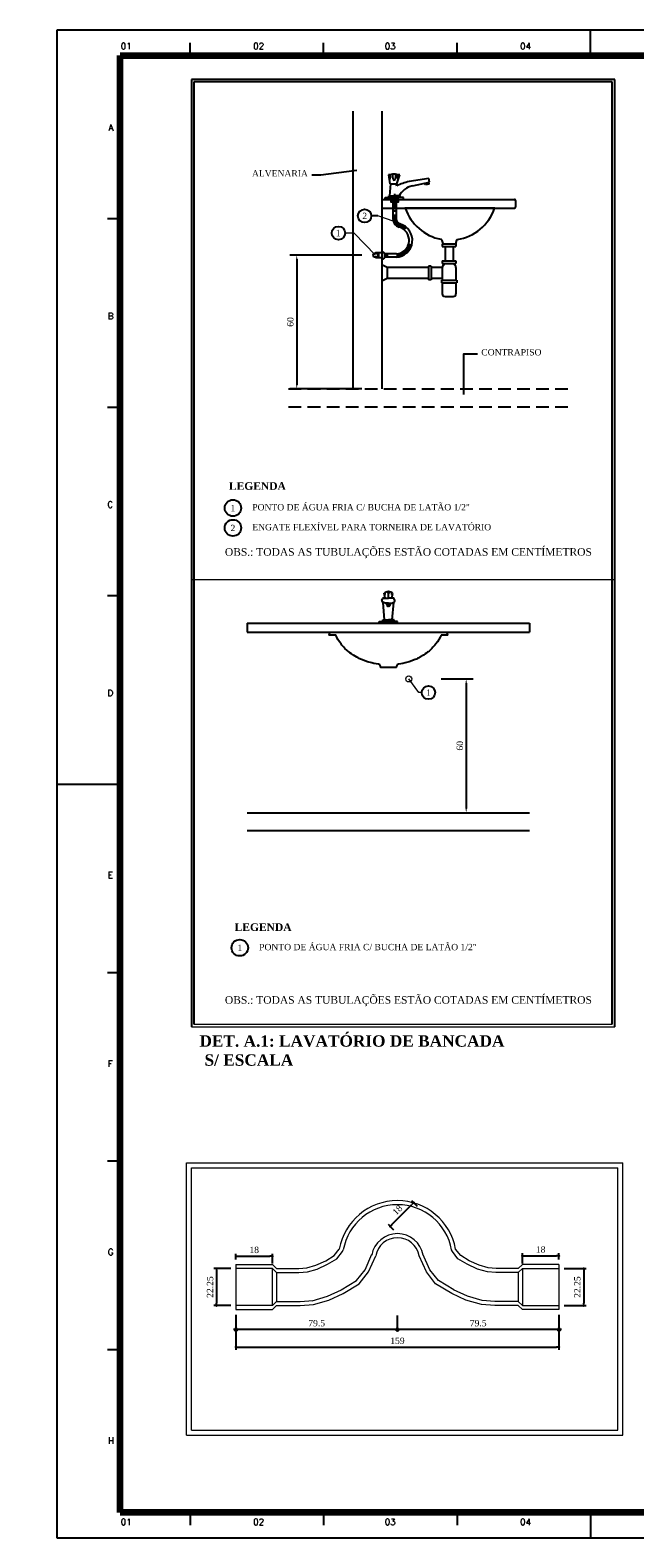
# Model space of a CAD drawing. Header units: millimetres. Extents: x -132310 to 272527, y 0 to 5184.
# Tile 1 of 7: x 6 to 30, y 0 to 59. Entities that reach past the tile are written whole.
import ezdxf

# ---------------------------------------------------------------- set-up
doc = ezdxf.new("R2010")
doc.units = ezdxf.units.MM
doc.header["$MEASUREMENT"] = 0
doc.linetypes.add('Dashed', pattern=[0.75, 0.5, -0.25])
for name, color, linetype in [('AF_HID-TUB', 5, 'Continuous'), ('ARQUI', 9, 'Continuous'), ('COMENTARIOS', 7, 'Continuous'), ('Cotas', 7, 'Continuous'), ('FORMA', 8, 'Dashed'), ('MARGEM', 4, 'Continuous'), ('PG-CTR_25', 9, 'Continuous'), ('PG-DETALHES', 1, 'Continuous'), ('SIFAO', 9, 'Continuous'), ('TABELA', 3, 'Continuous'), ('TUBO', 1, 'Continuous')]:
    doc.layers.add(name, color=color, linetype=linetype)
doc.layers.add('DI-Títulos', color=3, linetype='Continuous', lineweight=30)
doc.layers.add('Nível 1', color=7, linetype='Continuous', lineweight=5)
doc.styles.add('ROMANS', font='ROMANS')
doc.styles.add('TimesNewRoman', font='times.ttf')
doc.styles.add('TimesNewRomanN', font='timesbd.ttf')
doc.dimstyles.new('UM_10.000000', dxfattribs={"dimtxt": 0.18, "dimasz": 0.1, "dimexe": 0.1, "dimexo": 0.2, "dimgap": 0, "dimtad": 1, "dimtih": 1, "dimtoh": 1, "dimdec": 1, "dimlfac": 10, "dimzin": 0, "dimdsep": 46, "dimtxsty": 'Standard', "dimblk": 'CLOSED', "dimblk1": 'CLOSED', "dimblk2": 'CLOSED', "dimcen": 0.09, "dimdle": 0.1, "dimadec": 1, "dimazin": 2, "dimtfac": 1, "dimtdec": 4, "dimtofl": 0, "dimtmove": 0, "dimatfit": 3, "dimldrblk": 'CLOSED', "dimfxl": 0, "dimtolj": 1, "dimarcsym": 0})
doc.dimstyles.new('UM_12.500000', dxfattribs={"dimtxt": 0.18, "dimasz": 0.1, "dimexe": 0.1, "dimexo": 0.2, "dimgap": 0, "dimtad": 1, "dimtih": 1, "dimtoh": 1, "dimdec": 1, "dimlfac": 12.5, "dimzin": 0, "dimdsep": 46, "dimtxsty": 'Standard', "dimblk": 'CLOSED', "dimblk1": 'CLOSED', "dimblk2": 'CLOSED', "dimcen": 0.09, "dimdle": 0.1, "dimadec": 1, "dimazin": 2, "dimtfac": 1, "dimtdec": 4, "dimtofl": 0, "dimtmove": 0, "dimatfit": 3, "dimldrblk": 'CLOSED', "dimfxl": 0, "dimtolj": 1, "dimarcsym": 0})
doc.dimstyles.new('UM_50.000000', dxfattribs={"dimtxt": 0.18, "dimasz": 0.1, "dimexe": 0.1, "dimexo": 0.2, "dimgap": 0, "dimtad": 1, "dimtih": 1, "dimtoh": 1, "dimdec": 1, "dimlfac": 50, "dimzin": 0, "dimdsep": 46, "dimtxsty": 'Standard', "dimblk": 'CLOSED', "dimblk1": 'CLOSED', "dimblk2": 'CLOSED', "dimcen": 0.09, "dimdle": 0.1, "dimadec": 1, "dimazin": 2, "dimtfac": 1, "dimtdec": 4, "dimtofl": 0, "dimtmove": 0, "dimatfit": 3, "dimldrblk": 'CLOSED', "dimfxl": 0, "dimtolj": 1, "dimarcsym": 0})

# ---------------------------------------------------------------- blocks, each defined once
blk = doc.blocks.new('*D10')
at = {"layer": 'COMENTARIOS', "color": 0, "lineweight": -2}
for p, q in [((21.977, 33.782), (23.232, 33.782)), ((22.962, 33.62), (22.962, 28.673)), ((21.977, 28.511), (23.232, 28.511))]:
    blk.add_line(p, q, dxfattribs=at)
at = {"layer": 'COMENTARIOS', "color": 0}
for points in [[(22.989, 33.62), (22.935, 33.62), (22.962, 33.782)], [(22.935, 28.673), (22.989, 28.673), (22.962, 28.511)]]:
    blk.add_solid(points, dxfattribs=at)
at = {"layer": 'Defpoints', "color": 0}
for p in [(21.436, 33.782), (21.436, 28.511), (22.962, 28.511)]:
    blk.add_point(p, dxfattribs=at)
at = {"layer": 'COMENTARIOS', "color": 7, "insert": (22.712, 31.147), "char_height": 0.25, "attachment_point": 5, "rotation": 90, "style": 'TimesNewRoman'}
blk.add_mtext('\\A1;60', dxfattribs=at)
blk = doc.blocks.new('*D11')
at = {"layer": 'COMENTARIOS', "color": 0, "lineweight": -2}
for p, q in [((18.852, 50.48), (16.02, 50.48)), ((16.29, 50.318), (16.29, 45.373)), ((18.852, 45.21), (16.02, 45.21))]:
    blk.add_line(p, q, dxfattribs=at)
at = {"layer": 'COMENTARIOS', "color": 0}
for points in [[(16.317, 50.318), (16.263, 50.318), (16.29, 50.48)], [(16.263, 45.373), (16.317, 45.373), (16.29, 45.21)]]:
    blk.add_solid(points, dxfattribs=at)
at = {"layer": 'Defpoints', "color": 0}
for p in [(19.392, 50.48), (16.29, 45.21), (19.392, 45.21)]:
    blk.add_point(p, dxfattribs=at)
at = {"layer": 'COMENTARIOS', "color": 7, "insert": (16.04, 47.845), "char_height": 0.25, "attachment_point": 5, "rotation": 90, "style": 'TimesNewRoman'}
blk.add_mtext('\\A1;60', dxfattribs=at)
blk = doc.blocks.new('_DOT')
at = {"color": 0, "linetype": 'ByBlock', "lineweight": -2}
blk.add_line((-0.5, 0), (-1, 0), dxfattribs=at)
at = {"color": 0, "linetype": 'ByBlock', "const_width": 0.5}
blk.add_lwpolyline([(-0.25, 0, 1), (0.25, 0, 1)], format="xyb", close=True, dxfattribs=at)
blk = doc.blocks.new('*D12')
at = {"layer": 'Cotas', "color": 0, "lineweight": -2}
for p, q in [((13.894, 10.912), (13.894, 11.134)), ((13.994, 11.034), (15.234, 11.034)), ((15.334, 10.752), (15.334, 11.134))]:
    blk.add_line(p, q, dxfattribs=at)
at = {"layer": 'Defpoints', "color": 0}
for p in [(13.894, 10.712), (15.334, 11.034), (15.334, 10.552)]:
    blk.add_point(p, dxfattribs=at)
at = {"layer": 'Cotas', "color": 0, "lineweight": -2, "xscale": 0.1, "yscale": 0.1, "zscale": 0.1, "rotation": 180}
blk.add_blockref('_DOT', (13.894, 11.034), dxfattribs=at)
at = {"layer": 'Cotas', "color": 0, "lineweight": -2, "xscale": 0.1, "yscale": 0.1, "zscale": 0.1}
blk.add_blockref('_DOT', (15.334, 11.034), dxfattribs=at)
at = {"layer": 'Cotas', "color": 7, "insert": (14.614, 11.284), "char_height": 0.25, "attachment_point": 5, "rotation": 0.00573, "style": 'TimesNewRoman'}
blk.add_mtext('\\A1;18', dxfattribs=at)
blk = doc.blocks.new('*D13')
at = {"layer": 'Cotas', "color": 0, "lineweight": -2}
for p, q in [((25.174, 10.752), (25.174, 11.152)), ((25.274, 11.052), (26.514, 11.052)), ((26.614, 10.912), (26.614, 11.152))]:
    blk.add_line(p, q, dxfattribs=at)
at = {"layer": 'Defpoints', "color": 0}
for p in [(26.614, 11.052), (26.614, 10.712), (25.174, 10.552)]:
    blk.add_point(p, dxfattribs=at)
at = {"layer": 'Cotas', "color": 0, "lineweight": -2, "xscale": 0.1, "yscale": 0.1, "zscale": 0.1, "rotation": 180}
blk.add_blockref('_DOT', (25.174, 11.052), dxfattribs=at)
at = {"layer": 'Cotas', "color": 0, "lineweight": -2, "xscale": 0.1, "yscale": 0.1, "zscale": 0.1}
blk.add_blockref('_DOT', (26.614, 11.052), dxfattribs=at)
at = {"layer": 'Cotas', "color": 7, "insert": (25.894, 11.302), "char_height": 0.25, "attachment_point": 5, "rotation": 0.00573, "style": 'TimesNewRoman'}
blk.add_mtext('\\A1;18', dxfattribs=at)
blk = doc.blocks.new('*D14')
at = {"layer": 'Cotas', "color": 0, "lineweight": -2}
for p, q in [((13.894, 8.732), (13.894, 7.355)), ((26.614, 8.732), (26.614, 7.355)), ((13.994, 7.455), (26.514, 7.455))]:
    blk.add_line(p, q, dxfattribs=at)
at = {"layer": 'Defpoints', "color": 0}
for p in [(13.894, 8.932), (26.614, 8.932), (26.614, 7.455)]:
    blk.add_point(p, dxfattribs=at)
at = {"layer": 'Cotas', "color": 0, "lineweight": -2, "xscale": 0.1, "yscale": 0.1, "zscale": 0.1, "rotation": 180}
blk.add_blockref('_DOT', (13.894, 7.455), dxfattribs=at)
at = {"layer": 'Cotas', "color": 0, "lineweight": -2, "xscale": 0.1, "yscale": 0.1, "zscale": 0.1}
blk.add_blockref('_DOT', (26.614, 7.455), dxfattribs=at)
at = {"layer": 'Cotas', "color": 7, "insert": (20.254, 7.705), "char_height": 0.25, "attachment_point": 5, "style": 'TimesNewRoman'}
blk.add_mtext('\\A1;159', dxfattribs=at)
blk = doc.blocks.new('*D15')
at = {"layer": 'Cotas', "color": 0, "lineweight": -2}
for p, q in [((13.694, 10.552), (13.027, 10.552)), ((13.127, 10.452), (13.127, 9.192)), ((13.694, 9.092), (13.027, 9.092))]:
    blk.add_line(p, q, dxfattribs=at)
at = {"layer": 'Defpoints', "color": 0}
for p in [(13.894, 10.552), (13.127, 9.092), (13.894, 9.092)]:
    blk.add_point(p, dxfattribs=at)
at = {"layer": 'Cotas', "color": 0, "lineweight": -2, "xscale": 0.1, "yscale": 0.1, "zscale": 0.1}
for p, rotation in [((13.127, 10.552), 90), ((13.127, 9.092), 270)]:
    blk.add_blockref('_DOT', p, dxfattribs=dict(at, rotation=rotation))
at = {"layer": 'Cotas', "color": 7, "insert": (12.877, 9.822), "char_height": 0.25, "attachment_point": 5, "rotation": 90, "style": 'TimesNewRoman'}
blk.add_mtext('\\A1;22.25', dxfattribs=at)
blk = doc.blocks.new('*D16')
at = {"layer": 'Cotas', "color": 0, "lineweight": -2}
for p, q in [((26.814, 10.552), (27.69, 10.552)), ((27.59, 10.452), (27.59, 9.192)), ((26.814, 9.092), (27.69, 9.092))]:
    blk.add_line(p, q, dxfattribs=at)
at = {"layer": 'Defpoints', "color": 0}
for p in [(26.614, 10.552), (26.614, 9.092), (27.59, 9.092)]:
    blk.add_point(p, dxfattribs=at)
at = {"layer": 'Cotas', "color": 0, "lineweight": -2, "xscale": 0.1, "yscale": 0.1, "zscale": 0.1}
for p, rotation in [((27.59, 10.552), 90), ((27.59, 9.092), 270)]:
    blk.add_blockref('_DOT', p, dxfattribs=dict(at, rotation=rotation))
at = {"layer": 'Cotas', "color": 7, "insert": (27.34, 9.822), "char_height": 0.25, "attachment_point": 5, "rotation": 90, "style": 'TimesNewRoman'}
blk.add_mtext('\\A1;22.25', dxfattribs=at)
blk = doc.blocks.new('*D17')
at = {"layer": 'Cotas', "color": 0, "lineweight": -2}
for p, q in [((20.038, 12.284), (20.827, 13.073)), ((21.043, 12.999), (20.827, 13.215)), ((20.113, 12.068), (19.897, 12.284))]:
    blk.add_line(p, q, dxfattribs=at)
at = {"layer": 'Defpoints', "color": 0}
for p in [(20.898, 13.144), (21.185, 12.857), (20.254, 11.927)]:
    blk.add_point(p, dxfattribs=at)
at = {"layer": 'Cotas', "color": 0, "lineweight": -2, "xscale": 0.1, "yscale": 0.1, "zscale": 0.1}
for p, rotation in [((20.898, 13.144), 44.99999999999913), ((19.968, 12.214), 224.9999999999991)]:
    blk.add_blockref('_DOT', p, dxfattribs=dict(at, rotation=rotation))
at = {"layer": 'Cotas', "color": 7, "insert": (20.256, 12.856), "char_height": 0.25, "attachment_point": 5, "rotation": 45, "style": 'TimesNewRoman'}
blk.add_mtext('\\A1;18', dxfattribs=at)

msp = doc.modelspace()

# ---------------------------------------------------------------- hatches: boundary and pattern name
at = {"layer": 'Cotas', "linetype": 'Continuous'}
for points in [[(13.94442, 8.14608), (13.94423, 8.15044), (13.94366, 8.15476), (13.94271, 8.15902), (13.9414, 8.16318), (13.93973, 8.16721), (13.93772, 8.17108), (13.93537, 8.17476), (13.93272, 8.17822), (13.92977, 8.18144), (13.92656, 8.18438), (13.92309, 8.18704), (13.91942, 8.18938), (13.91555, 8.1914), (13.91152, 8.19307), (13.90736, 8.19438), (13.9031, 8.19532), (13.89877, 8.19589), (13.89442, 8.19608), (13.89006, 8.19589), (13.88573, 8.19532), (13.88148, 8.19438), (13.87732, 8.19307), (13.87329, 8.1914), (13.86942, 8.18938), (13.86574, 8.18704), (13.86228, 8.18438), (13.85906, 8.18144), (13.85611, 8.17822), (13.85346, 8.17476), (13.85111, 8.17108), (13.8491, 8.16721), (13.84743, 8.16318), (13.84612, 8.15902), (13.84518, 8.15476), (13.84461, 8.15044), (13.84442, 8.14608), (13.89442, 8.14608), (13.94442, 8.14608)], [(13.84442, 8.14608), (13.84461, 8.14172), (13.84518, 8.1374), (13.84612, 8.13314), (13.84743, 8.12898), (13.8491, 8.12495), (13.85111, 8.12108), (13.85346, 8.1174), (13.85611, 8.11394), (13.85906, 8.11073), (13.86228, 8.10778), (13.86574, 8.10512), (13.86942, 8.10278), (13.87329, 8.10077), (13.87732, 8.0991), (13.88148, 8.09779), (13.88573, 8.09684), (13.89006, 8.09627), (13.89442, 8.09608), (13.89877, 8.09627), (13.9031, 8.09684), (13.90736, 8.09779), (13.91152, 8.0991), (13.91555, 8.10077), (13.91942, 8.10278), (13.92309, 8.10512), (13.92656, 8.10778), (13.92977, 8.11073), (13.93272, 8.11394), (13.93537, 8.1174), (13.93772, 8.12108), (13.93973, 8.12495), (13.9414, 8.12898), (13.94271, 8.13314), (13.94366, 8.1374), (13.94423, 8.14172), (13.94442, 8.14608), (13.89442, 8.14608), (13.84442, 8.14608)], [(20.30442, 8.14608), (20.30423, 8.15044), (20.30366, 8.15476), (20.30271, 8.15902), (20.3014, 8.16318), (20.29973, 8.16721), (20.29772, 8.17108), (20.29537, 8.17476), (20.29272, 8.17822), (20.28977, 8.18144), (20.28656, 8.18438), (20.28309, 8.18704), (20.27942, 8.18938), (20.27555, 8.1914), (20.27152, 8.19307), (20.26736, 8.19438), (20.2631, 8.19532), (20.25877, 8.19589), (20.25442, 8.19608), (20.25006, 8.19589), (20.24573, 8.19532), (20.24148, 8.19438), (20.23732, 8.19307), (20.23329, 8.1914), (20.22942, 8.18938), (20.22574, 8.18704), (20.22228, 8.18438), (20.21906, 8.18144), (20.21611, 8.17822), (20.21346, 8.17476), (20.21111, 8.17108), (20.2091, 8.16721), (20.20743, 8.16318), (20.20612, 8.15902), (20.20518, 8.15476), (20.20461, 8.15044), (20.20442, 8.14608), (20.25442, 8.14608), (20.30442, 8.14608)], [(20.30442, 8.14608), (20.30423, 8.15044), (20.30366, 8.15476), (20.30271, 8.15902), (20.3014, 8.16318), (20.29973, 8.16721), (20.29772, 8.17108), (20.29537, 8.17476), (20.29272, 8.17822), (20.28977, 8.18144), (20.28656, 8.18438), (20.28309, 8.18704), (20.27942, 8.18938), (20.27555, 8.1914), (20.27152, 8.19307), (20.26736, 8.19438), (20.2631, 8.19532), (20.25877, 8.19589), (20.25442, 8.19608), (20.25006, 8.19589), (20.24573, 8.19532), (20.24148, 8.19438), (20.23732, 8.19307), (20.23329, 8.1914), (20.22942, 8.18938), (20.22574, 8.18704), (20.22228, 8.18438), (20.21906, 8.18144), (20.21611, 8.17822), (20.21346, 8.17476), (20.21111, 8.17108), (20.2091, 8.16721), (20.20743, 8.16318), (20.20612, 8.15902), (20.20518, 8.15476), (20.20461, 8.15044), (20.20442, 8.14608), (20.25442, 8.14608), (20.30442, 8.14608)], [(20.20442, 8.14608), (20.20461, 8.14172), (20.20518, 8.1374), (20.20612, 8.13314), (20.20743, 8.12898), (20.2091, 8.12495), (20.21111, 8.12108), (20.21346, 8.1174), (20.21611, 8.11394), (20.21906, 8.11073), (20.22228, 8.10778), (20.22574, 8.10512), (20.22942, 8.10278), (20.23329, 8.10077), (20.23732, 8.0991), (20.24148, 8.09779), (20.24573, 8.09684), (20.25006, 8.09627), (20.25442, 8.09608), (20.25877, 8.09627), (20.2631, 8.09684), (20.26736, 8.09779), (20.27152, 8.0991), (20.27555, 8.10077), (20.27942, 8.10278), (20.28309, 8.10512), (20.28656, 8.10778), (20.28977, 8.11073), (20.29272, 8.11394), (20.29537, 8.1174), (20.29772, 8.12108), (20.29973, 8.12495), (20.3014, 8.12898), (20.30271, 8.13314), (20.30366, 8.1374), (20.30423, 8.14172), (20.30442, 8.14608), (20.25442, 8.14608), (20.20442, 8.14608)], [(20.20442, 8.14608), (20.20461, 8.14172), (20.20518, 8.1374), (20.20612, 8.13314), (20.20743, 8.12898), (20.2091, 8.12495), (20.21111, 8.12108), (20.21346, 8.1174), (20.21611, 8.11394), (20.21906, 8.11073), (20.22228, 8.10778), (20.22574, 8.10512), (20.22942, 8.10278), (20.23329, 8.10077), (20.23732, 8.0991), (20.24148, 8.09779), (20.24573, 8.09684), (20.25006, 8.09627), (20.25442, 8.09608), (20.25877, 8.09627), (20.2631, 8.09684), (20.26736, 8.09779), (20.27152, 8.0991), (20.27555, 8.10077), (20.27942, 8.10278), (20.28309, 8.10512), (20.28656, 8.10778), (20.28977, 8.11073), (20.29272, 8.11394), (20.29537, 8.1174), (20.29772, 8.12108), (20.29973, 8.12495), (20.3014, 8.12898), (20.30271, 8.13314), (20.30366, 8.1374), (20.30423, 8.14172), (20.30442, 8.14608), (20.25442, 8.14608), (20.20442, 8.14608)], [(26.66442, 8.14608), (26.66423, 8.15044), (26.66366, 8.15476), (26.66271, 8.15902), (26.6614, 8.16318), (26.65973, 8.16721), (26.65772, 8.17108), (26.65537, 8.17476), (26.65272, 8.17822), (26.64977, 8.18144), (26.64656, 8.18438), (26.64309, 8.18704), (26.63942, 8.18938), (26.63555, 8.1914), (26.63152, 8.19307), (26.62736, 8.19438), (26.6231, 8.19532), (26.61877, 8.19589), (26.61442, 8.19608), (26.61006, 8.19589), (26.60573, 8.19532), (26.60148, 8.19438), (26.59732, 8.19307), (26.59329, 8.1914), (26.58942, 8.18938), (26.58574, 8.18704), (26.58228, 8.18438), (26.57906, 8.18144), (26.57611, 8.17822), (26.57346, 8.17476), (26.57111, 8.17108), (26.5691, 8.16721), (26.56743, 8.16318), (26.56612, 8.15902), (26.56518, 8.15476), (26.56461, 8.15044), (26.56442, 8.14608), (26.61442, 8.14608), (26.66442, 8.14608)], [(26.56442, 8.14608), (26.56461, 8.14172), (26.56518, 8.1374), (26.56612, 8.13314), (26.56743, 8.12898), (26.5691, 8.12495), (26.57111, 8.12108), (26.57346, 8.1174), (26.57611, 8.11394), (26.57906, 8.11073), (26.58228, 8.10778), (26.58574, 8.10512), (26.58942, 8.10278), (26.59329, 8.10077), (26.59732, 8.0991), (26.60148, 8.09779), (26.60573, 8.09684), (26.61006, 8.09627), (26.61442, 8.09608), (26.61877, 8.09627), (26.6231, 8.09684), (26.62736, 8.09779), (26.63152, 8.0991), (26.63555, 8.10077), (26.63942, 8.10278), (26.64309, 8.10512), (26.64656, 8.10778), (26.64977, 8.11073), (26.65272, 8.11394), (26.65537, 8.1174), (26.65772, 8.12108), (26.65973, 8.12495), (26.6614, 8.12898), (26.66271, 8.13314), (26.66366, 8.1374), (26.66423, 8.14172), (26.66442, 8.14608), (26.61442, 8.14608), (26.56442, 8.14608)]]:
    msp.add_hatch(color=256, dxfattribs=at).paths.add_polyline_path(points)

# ---------------------------------------------------------------- linework, layer by layer
at = {"color": 7}
for p, q in [((12.14245, 57.39995), (12.14245, 20.07507)), ((28.80945, 57.39995), (12.14245, 57.39995)), ((12.24245, 57.29995), (12.24245, 20.17507)), ((28.70945, 57.29995), (12.24245, 57.29995)), ((28.70945, 20.17507), (28.70945, 57.29995)), ((28.80945, 20.07507), (28.80945, 57.39995))]:
    msp.add_line(p, q, dxfattribs=at)
at = {"layer": 'ARQUI'}
for p, q in [((18.49733, 56.15447), (18.49733, 45.21047)), ((19.63933, 56.15447), (19.63933, 45.21047)), ((19.90271, 53.64547), (19.95371, 53.28747)), ((20.06371, 53.66447), (20.06371, 53.67647)), ((20.06371, 53.67647), (20.17671, 53.67647)), ((20.17671, 53.67647), (20.17671, 53.66447)), ((20.23671, 53.28747), (20.34271, 53.64547)), ((21.49671, 53.49847), (20.71071, 53.37947)), ((21.52271, 53.35247), (21.49671, 53.49847)), ((19.95071, 52.80847), (19.98971, 53.28747)), ((19.95371, 53.28747), (20.23671, 53.28747)), ((20.23071, 53.20647), (20.20371, 53.28747)), ((20.84371, 53.20647), (21.52271, 53.35247)), ((21.35371, 53.24147), (21.33271, 53.31147)), ((21.49571, 53.27147), (21.35371, 53.24147)), ((21.48471, 53.34447), (21.49571, 53.27147)), ((19.63933, 52.67647), (19.63933, 52.32547)), ((19.63933, 52.67647), (24.86533, 52.67647)), ((19.63933, 52.32547), (24.86533, 52.32547)), ((19.77771, 52.67647), (19.77771, 52.74247)), ((19.77771, 52.74247), (20.13871, 52.74247)), ((19.91371, 52.74247), (19.91371, 52.80847)), ((19.91371, 52.80847), (20.13871, 52.80847)), ((20.36371, 52.80847), (20.13871, 52.80847)), ((20.49971, 52.74247), (20.13871, 52.74247)), ((20.36371, 52.74247), (20.36371, 52.80847)), ((20.49971, 52.67647), (20.49971, 52.74247)), ((22.53533, 52.32547), (20.55233, 52.32547)), ((24.09333, 52.32547), (22.53533, 52.32547)), ((24.90933, 52.63247), (24.90933, 52.36947)), ((22.06133, 50.92847), (22.30733, 50.92847)), ((22.30733, 50.92847), (22.43333, 50.92847)), ((22.43333, 50.92847), (22.55933, 50.92847)), ((22.55933, 50.92847), (22.58733, 51.07147)), ((22.56733, 50.97047), (22.57933, 51.02947)), ((19.63949, 36.87021), (19.67149, 36.94221)), ((19.70749, 36.96621), (19.89949, 36.96621)), ((19.76849, 36.96621), (19.72949, 37.15421)), ((19.89949, 36.96621), (19.89949, 37.15121)), ((20.09049, 36.96621), (19.89949, 36.96621)), ((20.02949, 36.96621), (20.06849, 37.15421)), ((20.15849, 36.87021), (20.12649, 36.94221)), ((19.76549, 36.76921), (19.65949, 36.81921)), ((19.75149, 36.10921), (19.68649, 36.79921)), ((19.89949, 36.76521), (19.78249, 36.76521)), ((19.82349, 36.76521), (19.83849, 36.68021)), ((19.84049, 36.76521), (19.86149, 36.65121)), ((19.86149, 36.76521), (19.88249, 36.64921)), ((19.87749, 36.64821), (19.89949, 36.64821)), ((19.88149, 36.76521), (19.89949, 36.67221)), ((19.89949, 36.76521), (20.01649, 36.76521)), ((19.91649, 36.76521), (19.89949, 36.67221)), ((19.92049, 36.64821), (19.89949, 36.64821)), ((19.93649, 36.76521), (19.91549, 36.64921)), ((19.95749, 36.76521), (19.93649, 36.65121)), ((19.97449, 36.76521), (19.95949, 36.68021)), ((20.03249, 36.76921), (20.13849, 36.81921)), ((20.04649, 36.10921), (20.11149, 36.79921)), ((14.34049, 35.97821), (14.34049, 35.62621)), ((14.34049, 35.97821), (25.45749, 35.97821)), ((19.53749, 36.04321), (19.89949, 36.04321)), ((19.53749, 35.97821), (19.53749, 36.04321)), ((19.67349, 36.10921), (19.89949, 36.10921)), ((19.67349, 36.04321), (19.67349, 36.10921)), ((20.12449, 36.10921), (19.89949, 36.10921)), ((20.26049, 36.04321), (19.89949, 36.04321)), ((20.12449, 36.04321), (20.12449, 36.10921)), ((20.26049, 35.97821), (20.26049, 36.04321)), ((25.45749, 35.97821), (25.45749, 35.62621)), ((14.34049, 35.62621), (25.45749, 35.62621))]:
    msp.add_line(p, q, dxfattribs=at)
msp.add_lwpolyline([(21.97149, 35.51221), (21.93249, 35.42421), (21.88449, 35.33621), (21.82749, 35.24921), (21.76549, 35.16121, -0.02556546), (21.61149, 34.98521), (21.61149, 34.98521), (21.52449, 34.89721, -0.012313), (21.41449, 34.80921), (21.41449, 34.80921), (21.34849, 34.76521), (21.27849, 34.72121), (21.13749, 34.63421, -0.03300362), (20.95349, 34.54621), (20.95349, 34.54621), (20.72049, 34.45821), (20.55749, 34.41421), (20.46949, 34.39221), (20.38249, 34.37521), (20.29449, 34.35721, 0.0494404), (20.24249, 34.33621), (20.24249, 34.33621, 0.11398629), (20.21549, 34.28221), (20.21549, 34.28221), (20.21249, 34.26321), (20.20849, 34.24421, -0.18793176), (20.19149, 34.23021), (20.19149, 34.23021), (20.15649, 34.23021), (20.04649, 34.23021), (19.89949, 34.23021), (19.75149, 34.23021), (19.64149, 34.23021), (19.60649, 34.23021, -0.18793176), (19.58949, 34.24421), (19.58949, 34.24421), (19.58549, 34.26321), (19.58249, 34.28221, 0.11398629), (19.55549, 34.33621), (19.55549, 34.33621, 0.0494404), (19.50349, 34.35721), (19.50349, 34.35721), (19.41549, 34.37521), (19.32849, 34.39221), (19.24049, 34.41421), (19.07749, 34.45821), (18.84449, 34.54621, -0.03300362), (18.66049, 34.63421), (18.66049, 34.63421), (18.51949, 34.72121), (18.44949, 34.76521), (18.38349, 34.80921, -0.01685564), (18.27449, 34.89721), (18.27449, 34.89721), (18.18649, 34.98521, -0.02556546), (18.03249, 35.16121), (18.03249, 35.16121), (17.97049, 35.24921), (17.91349, 35.33621), (17.86549, 35.42421), (17.82649, 35.51221), (17.57149, 35.51221), (17.59349, 35.60021, -0.34257777), (17.62749, 35.62621), (17.62749, 35.62621), (19.89949, 35.62621), (22.17049, 35.62621, -0.34257777), (22.20449, 35.60021), (22.20449, 35.60021), (22.22649, 35.51221), (21.97149, 35.51221)], format="xyb", dxfattribs=at)
for centre, radius, start, end in [((20.12271, 52.46247), 1.20366, 79.4680145, 100.5319855), ((19.71571, 53.58147), 0.26342, 332.3217391, 16.5340871), ((20.35271, 53.59647), 0.29659, 166.740665, 207.6782609), ((19.92671, 53.58147), 0.26342, 332.3217391, 18.5129104), ((20.53871, 53.58947), 0.29659, 166.740665, 207.6782609), ((19.91371, 53.47747), 0.03998, 296.6741288, 332.3217391), ((20.12471, 53.47747), 0.03998, 207.6782609, 332.3217391), ((21.23671, 51.16747), 2.27315, 103.398469, 116.2772568), ((20.31171, 53.47047), 0.03998, 207.6782609, 223.3631481), ((21.00371, 52.45847), 0.76422, 102.0871352, 152.7846103), ((22.32333, 52.92847), 1.85964, 198.9324426, 259.1288179), ((22.32333, 52.92847), 1.85964, 278.7883279, 341.0675574), ((24.86533, 52.63247), 0.04392, 0, 90), ((24.86533, 52.36947), 0.04392, 270, 0), ((21.96733, 51.07947), 0.02372, 16.617324, 79.1288179), ((23.74333, 51.60847), 1.82912, 196.617324, 201.3143999), ((22.61033, 51.06747), 0.02372, 98.7883279, 169.0209983), ((26.13833, 52.48947), 4.38078, 199.8516433, 200.3399439), ((22.08033, 50.96847), 0.0475, 210.3540537, 228.1828156), ((22.06833, 50.97247), 0.04473, 243.9097593, 261.3032531), ((19.67649, 36.85521), 0.03953, 156.5514896, 244.8197877), ((19.70749, 36.92721), 0.03953, 90, 156.5514896), ((19.93049, 36.92321), 0.30621, 95.9210308, 131.0215822), ((19.74849, 37.12621), 0.02887, 254.8352585, 4.1158095), ((19.13649, 37.08221), 0.6426, 4.1158095, 9.1947436), ((19.92849, 37.20621), 0.0623, 163.5046505, 241.2373565), ((19.86749, 36.92321), 0.30621, 48.9784178, 84.0789692), ((19.86949, 37.20621), 0.0623, 298.7626435, 16.4953495), ((20.66149, 37.08221), 0.6426, 170.8052564, 175.8841905), ((20.04949, 37.12621), 0.02887, 175.8841905, 285.1647415), ((20.09049, 36.92721), 0.03953, 23.4485104, 90), ((20.12149, 36.85521), 0.03953, 295.1802123, 23.4485104), ((19.78249, 36.80521), 0.03953, 244.8197877, 270), ((19.78249, 36.80521), 0.03953, 244.8197877, 270), ((19.87749, 36.68821), 0.03953, 190.4868553, 270), ((19.92049, 36.68821), 0.03953, 270, 349.5131447), ((20.01649, 36.80521), 0.03953, 270, 295.1802123), ((20.01649, 36.80521), 0.03953, 270, 295.1802123)]:
    msp.add_arc(centre, radius, start, end, dxfattribs=at)
at = {"layer": 'COMENTARIOS'}
for p, q in [((19.4891, 52.02227), (19.2261, 52.02227)), ((19.51933, 50.56847), (19.38933, 50.56847)), ((19.51933, 50.58047), (19.63933, 50.58047)), ((19.51933, 50.56847), (19.51933, 50.58047)), ((19.51933, 50.39047), (19.51933, 50.56847)), ((19.63933, 50.58047), (19.63933, 50.38047)), ((19.38933, 50.39047), (19.51933, 50.39047)), ((19.51933, 50.39047), (19.51933, 50.38047)), ((19.51933, 50.38047), (19.63933, 50.38047))]:
    msp.add_line(p, q, dxfattribs=at)
for points in [[(18.65933, 53.81047), (18.55033, 53.79647), (17.23633, 53.63247), (16.88033, 53.63247)], [(22.86833, 44.98447), (22.86833, 45.09447), (22.86833, 46.58347), (23.40233, 46.58347)]]:
    msp.add_lwpolyline(points, dxfattribs=at)
for centre, radius in [((18.96259, 52.02227), 0.26351), ((17.93227, 51.34896), 0.26351), ((19.38933, 50.48047), 0.0887), ((13.77609, 40.51418), 0.32432), ((13.77609, 39.73118), 0.32432), ((21.47415, 33.24186), 0.26351)]:
    msp.add_circle(centre, radius, dxfattribs=at)
at = {"layer": 'COMENTARIOS', "color": 7}
msp.add_circle((14.04622, 23.19005), 0.32432, dxfattribs=at)
at = {"layer": 'Cotas'}
for p, q in [((13.89442, 8.73208), (13.89442, 8.04608)), ((20.25442, 8.16688), (20.25442, 8.70044)), ((20.25442, 8.16688), (20.25442, 8.70044)), ((26.61442, 8.73208), (26.61442, 8.04608)), ((20.35442, 8.14608), (13.79442, 8.14608)), ((26.71442, 8.14608), (20.15442, 8.14608))]:
    msp.add_line(p, q, dxfattribs=at)
for points in [[(13.94442, 8.14608, 1), (13.84442, 8.14608), (13.84442, 8.14608, 1), (13.94442, 8.14608), (13.94442, 8.14608)], [(20.30442, 8.14608, 1), (20.20442, 8.14608), (20.20442, 8.14608, 1), (20.30442, 8.14608), (20.30442, 8.14608)], [(20.30442, 8.14608, 1), (20.20442, 8.14608), (20.20442, 8.14608, 1), (20.30442, 8.14608), (20.30442, 8.14608)], [(26.66442, 8.14608, 1), (26.56442, 8.14608), (26.56442, 8.14608, 1), (26.66442, 8.14608), (26.66442, 8.14608)]]:
    msp.add_lwpolyline(points, format="xyb", dxfattribs=at)
for centre in [(13.89442, 8.14608), (20.25442, 8.14608), (20.25442, 8.14608), (26.61442, 8.14608)]:
    msp.add_circle(centre, 0.05, dxfattribs=at)
at = {"layer": 'FORMA'}
for p, q in [((15.96933, 45.21047), (27.08633, 45.21047)), ((15.96933, 44.50747), (27.08633, 44.50747))]:
    msp.add_line(p, q, dxfattribs=at)
at = {"layer": 'FORMA', "linetype": 'Continuous'}
for p, q in [((14.34049, 28.51121), (25.45749, 28.51121)), ((14.34049, 27.80921), (25.45749, 27.80921))]:
    msp.add_line(p, q, dxfattribs=at)
at = {"layer": 'MARGEM', "color": 1}
for p, q in [((90.93656, 59.34192), (6.83656, 59.34192)), ((6.83656, 59.34192), (6.83656, -0.05808)), ((12.09281, 58.34192), (12.09281, 58.84192)), ((17.34906, 58.34192), (17.34906, 58.84192)), ((22.60531, 58.34192), (22.60531, 58.84192)), ((27.86156, 58.34192), (27.86156, 59.34192)), ((8.83656, 51.91692), (9.33656, 51.91692)), ((8.83656, 44.49192), (9.33656, 44.49192)), ((8.83656, 37.06692), (9.33656, 37.06692)), ((6.83656, 29.64192), (9.33656, 29.64192)), ((8.83656, 22.21692), (9.33656, 22.21692)), ((8.83656, 14.79192), (9.33656, 14.79192)), ((8.83656, 7.36692), (9.33656, 7.36692)), ((12.09281, 0.94192), (12.09281, 0.44192)), ((17.34906, 0.94192), (17.34906, 0.44192)), ((22.60531, 0.94192), (22.60531, 0.44192)), ((27.86156, 0.94192), (27.86156, -0.05808)), ((6.83656, -0.05808), (90.93656, -0.05808))]:
    msp.add_line(p, q, dxfattribs=at)
at = {"layer": 'MARGEM', "lineweight": 100}
for p, q in [((9.33656, 58.34192), (89.93656, 58.34192)), ((9.33656, 0.94192), (9.33656, 58.34192)), ((89.93656, 0.94192), (9.33656, 0.94192))]:
    msp.add_line(p, q, dxfattribs=at)
at = {"layer": 'Nível 1', "linetype": 'Continuous'}
for p, q in [((20.12683, 51.80693), (19.4891, 52.02227)), ((18.54474, 51.34495), (18.19578, 51.34896)), ((19.38933, 50.48047), (18.54474, 51.34495)), ((12.14245, 37.70292), (28.80945, 37.70292)), ((21.09589, 33.24186), (20.70149, 33.78221)), ((21.21063, 33.24186), (21.09589, 33.24186)), ((12.14245, 20.07507), (28.80945, 20.07507)), ((12.24245, 20.17507), (28.70945, 20.17507)), ((11.94245, 3.99078), (11.94245, 14.71391)), ((11.94245, 14.71391), (29.13436, 14.71391)), ((12.14245, 4.19078), (12.14245, 14.51391)), ((12.14245, 14.51391), (28.93436, 14.51391)), ((28.93436, 4.19078), (28.93436, 14.51391)), ((29.13436, 3.99078), (29.13436, 14.71391)), ((22.41963, 11.22018), (22.38867, 11.28935)), ((12.14245, 4.19078), (28.93436, 4.19078)), ((11.94245, 3.99078), (29.13436, 3.99078))]:
    msp.add_line(p, q, dxfattribs=at)
at = {"layer": 'Nível 1', "color": 8, "linetype": 'Continuous'}
for p, q in [((17.76418, 11.06236), (17.9628, 11.31828)), ((18.0892, 11.22018), (18.12017, 11.28935)), ((22.74465, 11.06236), (22.54603, 11.31828)), ((13.89442, 10.71208), (13.89442, 8.93208)), ((13.89442, 10.71208), (15.33442, 10.71208)), ((15.33442, 10.71208), (15.49442, 10.55208)), ((17.04009, 10.67943), (17.42998, 10.86045)), ((17.09666, 10.52929), (17.50526, 10.719)), ((17.42998, 10.86045), (17.76418, 11.06236)), ((17.50526, 10.719), (17.87235, 10.94078)), ((17.87235, 10.94078), (18.0892, 11.22018)), ((18.978, 10.50603), (19.25271, 11.11972)), ((19.11618, 10.42312), (19.39875, 11.05435)), ((21.39265, 10.42312), (21.11008, 11.05435)), ((21.53083, 10.50603), (21.25612, 11.11972)), ((22.63648, 10.94078), (22.41963, 11.22018)), ((23.00357, 10.719), (22.63648, 10.94078)), ((23.07885, 10.86045), (22.74465, 11.06236)), ((23.41217, 10.52929), (23.00357, 10.719)), ((23.46874, 10.67943), (23.07885, 10.86045)), ((25.17442, 10.71208), (25.01442, 10.55208)), ((26.61442, 10.71208), (25.17442, 10.71208)), ((26.61442, 10.71208), (26.61442, 8.93208)), ((15.33442, 10.55208), (13.89442, 10.55208)), ((15.33442, 10.55208), (15.49442, 10.39208)), ((15.33442, 9.09208), (15.33442, 10.55208)), ((15.49442, 10.55208), (16.3717, 10.55208)), ((15.49442, 10.39208), (16.37754, 10.39208)), ((15.49442, 10.39208), (15.49442, 9.25208)), ((16.3717, 10.55208), (16.68501, 10.57499)), ((16.37754, 10.39208), (16.71374, 10.41666)), ((16.68501, 10.57499), (17.04009, 10.67943)), ((16.71374, 10.41666), (17.09666, 10.52929)), ((18.64311, 10.07454), (18.978, 10.50603)), ((18.75129, 9.95296), (19.11618, 10.42312)), ((21.75755, 9.95296), (21.39265, 10.42312)), ((21.86572, 10.07454), (21.53083, 10.50603)), ((23.79509, 10.41666), (23.41217, 10.52929)), ((23.82383, 10.57499), (23.46874, 10.67943)), ((24.13129, 10.39208), (23.79509, 10.41666)), ((24.13713, 10.55208), (23.82383, 10.57499)), ((25.01442, 10.39208), (24.13129, 10.39208)), ((25.01442, 10.55208), (24.13713, 10.55208)), ((25.17442, 10.55208), (25.01442, 10.39208)), ((25.01442, 10.39208), (25.01442, 9.25208)), ((25.17442, 10.55208), (26.61442, 10.55208)), ((25.17442, 10.55208), (25.17442, 9.09208)), ((17.49975, 9.45956), (18.04954, 9.71482)), ((17.55633, 9.30942), (18.11692, 9.5697)), ((18.03418, 9.70664), (18.64311, 10.07454)), ((18.11692, 9.5697), (18.75129, 9.95296)), ((22.39191, 9.5697), (21.75755, 9.95296)), ((22.47465, 9.70664), (21.86572, 10.07454)), ((22.9525, 9.30942), (22.39191, 9.5697)), ((23.00908, 9.45956), (22.45929, 9.71482)), ((15.33442, 9.09208), (13.89442, 9.09208)), ((13.89442, 8.93208), (15.33442, 8.93208)), ((15.33442, 9.09208), (15.49442, 9.25208)), ((15.33442, 8.93208), (15.49442, 9.09208)), ((15.49442, 9.25208), (16.41917, 9.25208)), ((15.49442, 9.09208), (16.42501, 9.09208)), ((16.41917, 9.25208), (16.93552, 9.28984)), ((16.42501, 9.09208), (16.94719, 9.13026)), ((16.90205, 9.28376), (17.49975, 9.45956)), ((16.94719, 9.13026), (17.55633, 9.30942)), ((23.56164, 9.13026), (22.9525, 9.30942)), ((23.59037, 9.28859), (23.00908, 9.45956)), ((24.08382, 9.09208), (23.56164, 9.13026)), ((24.09549, 9.25165), (23.59037, 9.28859)), ((25.01442, 9.25208), (24.08382, 9.25208)), ((25.01442, 9.09208), (24.08382, 9.09208)), ((25.17442, 9.09208), (25.01442, 9.25208)), ((25.17442, 8.93208), (25.01442, 9.09208)), ((25.17442, 9.09208), (26.61442, 9.09208)), ((26.61442, 8.93208), (25.17442, 8.93208))]:
    msp.add_line(p, q, dxfattribs=at)
at = {"layer": 'Nível 1', "color": 5, "linetype": 'Continuous'}
msp.add_circle((20.70149, 33.78221), 0.11882, dxfattribs=at)
at = {"layer": 'Nível 1', "color": 8, "linetype": 'Continuous'}
for radius in [2.33, 2.17, 1.03, 0.87]:
    msp.add_arc((20.25442, 10.89708), radius, 10.4147401, 169.5852599, dxfattribs=at)
at = {"layer": 'PG-CTR_25', "color": 8}
for p, q in [((20.02233, 52.57803), (20.02233, 52.68803)), ((20.07433, 52.57803), (20.07433, 52.68803)), ((20.07833, 52.57803), (20.07833, 51.90703)), ((20.10233, 52.57803), (20.10233, 52.68803)), ((20.17033, 52.57803), (20.17033, 52.68803)), ((20.20733, 52.57803), (20.20733, 52.68803)), ((20.20833, 52.57803), (20.20833, 51.90703)), ((20.25333, 52.57803), (20.25333, 52.68803)), ((19.63933, 50.66103), (19.63933, 50.26203)), ((19.75133, 50.55703), (19.63933, 50.62703)), ((19.75133, 50.55703), (19.75133, 50.36903)), ((20.21633, 50.52703), (19.75133, 50.52703)), ((19.75133, 50.36903), (19.63933, 50.29803)), ((20.20133, 50.39803), (19.75133, 50.39803))]:
    msp.add_line(p, q, dxfattribs=at)
msp.add_lwpolyline([(19.99333, 52.68803), (19.99333, 52.57803), (20.29333, 52.57803), (20.29333, 52.68803)], close=True, dxfattribs=at)
for centre, radius, start, end in [((20.42033, 51.90703), 0.3419, 180, 252.7939909), ((20.17833, 51.06303), 0.66625, 272.0248239, 74.7558798), ((20.42033, 51.90703), 0.2119, 180, 252.7939909), ((20.17733, 51.06303), 0.53704, 274.2059194, 74.6984387)]:
    msp.add_arc(centre, radius, start, end, dxfattribs=at)
at = {"layer": 'PG-DETALHES'}
for p, q in [((20.14333, 52.88803), (20.14333, 52.32903)), ((20.14333, 52.25703), (20.14333, 52.18803)), ((20.14333, 52.07703), (20.14333, 51.90703)), ((19.89133, 50.46203), (19.75133, 50.46203))]:
    msp.add_line(p, q, dxfattribs=at)
for centre, radius, start, end in [((20.42033, 51.90703), 0.2769, 180, 252.7939909), ((20.17733, 51.06303), 0.60204, 47.1096028, 74.6984387), ((20.17733, 51.06303), 0.60204, 274.2059194, 347.0764965)]:
    msp.add_arc(centre, radius, start, end, dxfattribs=at)
at = {"layer": 'SIFAO'}
for p, q in [((22.02033, 50.92847), (22.02033, 50.82047)), ((22.02033, 50.82047), (22.56033, 50.82047)), ((22.12833, 50.82047), (22.12833, 50.25447)), ((22.45233, 50.82047), (22.45233, 50.25447)), ((22.56033, 50.92847), (22.56033, 50.82047)), ((19.85533, 49.99447), (19.63933, 50.10247)), ((19.85533, 49.99447), (19.85533, 49.56147)), ((21.47933, 49.99447), (19.85533, 49.99447)), ((21.47933, 50.04847), (21.47933, 49.50747)), ((21.58733, 50.04847), (21.47933, 50.04847)), ((21.58733, 50.04847), (21.58733, 49.50747)), ((22.02033, 49.99447), (21.58733, 49.99447)), ((22.02033, 50.25447), (22.56033, 50.25447)), ((22.02033, 50.25447), (22.02033, 50.14647)), ((22.02033, 50.14647), (22.56033, 50.14647)), ((22.02033, 49.99247), (22.02033, 49.49747)), ((22.05233, 50.07047), (22.12733, 50.14347)), ((22.52733, 50.07047), (22.44733, 50.14647)), ((22.56033, 50.25447), (22.56033, 50.14647)), ((22.56033, 49.99247), (22.56033, 49.49747)), ((19.85533, 49.56147), (19.63933, 49.45347)), ((21.47933, 49.56147), (19.85533, 49.56147)), ((21.58733, 49.50747), (21.47933, 49.50747)), ((22.02033, 49.56147), (21.58733, 49.56147)), ((21.98733, 49.49747), (22.59333, 49.49747)), ((21.98733, 49.49747), (21.98733, 49.38947)), ((21.98733, 49.38947), (22.59333, 49.38947)), ((22.02033, 49.38947), (22.02033, 48.95747)), ((22.56033, 49.38947), (22.56033, 48.95747)), ((22.59333, 49.49747), (22.59333, 49.38947)), ((22.12833, 48.84947), (22.45233, 48.84947))]:
    msp.add_line(p, q, dxfattribs=at)
for centre, start, end in [((22.12833, 49.99247), 134.293276, 180), ((22.45233, 49.99247), 0, 46.279107), ((22.12833, 48.95747), 180, 270), ((22.45233, 48.95747), 270, 0)]:
    msp.add_arc(centre, 0.10811, start, end, dxfattribs=at)

# ---------------------------------------------------------------- texts
at = {"layer": 'AF_HID-TUB', "color": 7, "char_height": 0.3, "width": 4257.1168829, "attachment_point": 7, "line_spacing_factor": 0.9, "style": 'TimesNewRoman'}
for insert in [(13.46063, 38.5369), (13.46063, 20.88662)]:
    msp.add_mtext('OBS.: TODAS AS TUBULAÇÕES ESTÃO COTADAS EM CENTÍMETROS', dxfattribs=dict(at, insert=insert))
at = {"layer": 'COMENTARIOS', "char_height": 0.25, "line_spacing_factor": 0.9, "style": 'TimesNewRoman'}
for s, insert, width, attachment_point in [('ALVENARIA', (16.72833, 53.57097), 125.8335078, 9), ('2', (18.96459, 52.02127), 10.8459007, 5), ('1', (17.92027, 51.34896), 10.8459007, 5), ('CONTRAPISO', (23.55633, 46.52297), 135.5211084, 7), ('1', (13.77609, 40.51218), 10.8459007, 5), ('2', (13.77609, 39.72818), 10.8459007, 5), ('1', (21.47515, 33.24186), 10.8459007, 5)]:
    msp.add_mtext(s, dxfattribs=dict(at, insert=insert, width=width, attachment_point=attachment_point))
at = {"layer": 'COMENTARIOS', "color": 7, "insert": (14.04722, 23.19105), "char_height": 0.25, "width": 10.8459007, "attachment_point": 5, "line_spacing_factor": 0.9, "style": 'TimesNewRoman'}
msp.add_mtext('1', dxfattribs=at)
at = {"layer": 'Cotas', "color": 7, "char_height": 0.25, "width": 2539.52, "attachment_point": 8, "line_spacing_factor": 0.9, "style": 'TimesNewRoman'}
for insert in [(17.07442, 8.27108), (23.43442, 8.27108)]:
    msp.add_mtext('79.5', dxfattribs=dict(at, insert=insert))
at = {"layer": 'DI-Títulos', "color": 5, "insert": (24.46703, 19.28151), "char_height": 0.45, "width": 2067.7990349, "attachment_point": 9, "line_spacing_factor": 0.798, "style": 'TimesNewRomanN'}
msp.add_mtext('DET. A.1: LAVATÓRIO DE BANCADA', dxfattribs=at)
at = {"layer": 'DI-Títulos', "insert": (16.1527, 18.53601), "char_height": 0.45, "width": 385.0356546, "attachment_point": 9, "line_spacing_factor": 0.798, "style": 'TimesNewRomanN'}
msp.add_mtext('S/ ESCALA', dxfattribs=at)
at = {"layer": 'MARGEM', "color": 1, "char_height": 0.25, "attachment_point": 8, "line_spacing_factor": 0.798, "style": 'ROMANS'}
for s, insert, width in [('01', (9.57195, 58.58876), 49.0298157), ('02', (14.78976, 58.58876), 49.0298157), ('03', (19.96799, 58.58646), 49.0298157), ('04', (25.30144, 58.58876), 49.0298157), ('A', (8.97462, 55.3798), 29.460898), ('B', (8.96288, 47.95447), 29.460898), ('C', (8.94522, 40.52717), 31.8263716), ('D', (8.95113, 33.10447), 31.8263716), ('E', (8.95113, 25.92717), 29.460898), ('F', (8.94522, 18.50217), 26.8803814), ('G', (8.96287, 11.07717), 34.1918452), ('H', (8.97462, 3.65217), 31.8263716), ('01', (9.57194, 0.44287), 49.0298157), ('02', (14.78976, 0.44287), 49.0298157), ('03', (19.96799, 0.44517), 49.0298157), ('04', (25.30144, 0.44287), 49.0298157)]:
    msp.add_mtext(s, dxfattribs=dict(at, insert=insert, width=width))
at = {"layer": 'TABELA', "color": 7, "char_height": 0.25, "attachment_point": 7, "line_spacing_factor": 0.9, "style": 'TimesNewRoman'}
for s, insert, width in [('PONTO DE ÁGUA FRIA C/ BUCHA DE LATÃO 1/2"', (14.53809, 40.41668), 704.5623436), ('ENGATE FLEXÍVEL PARA TORNEIRA DE LAVATÓRIO', (14.53809, 39.63268), 537.3459333), ('PONTO DE ÁGUA FRIA C/ BUCHA DE LATÃO 1/2"', (14.80922, 23.08955), 489.5397303)]:
    msp.add_mtext(s, dxfattribs=dict(at, insert=insert, width=width))
at = {"layer": 'TUBO', "color": 7, "char_height": 0.3, "width": 131.6881881, "attachment_point": 7, "line_spacing_factor": 0.9, "style": 'TimesNewRomanN'}
for insert in [(13.61954, 41.22718), (13.84442, 23.84705)]:
    msp.add_mtext('LEGENDA', dxfattribs=dict(at, insert=insert))

# ---------------------------------------------------------------- dimensions: what is measured, and where the dimension line sits
at = {"layer": 'COMENTARIOS'}
for base, p1, p2, picture, middle in [((16.29033, 45.21047), (19.39233, 50.48047), (19.39233, 45.21047), '*D11', (16.04033, 47.84547)), ((22.96216, 28.51121), (21.43616, 33.78221), (21.43616, 28.51121), '*D10', (22.71216, 31.14671))]:
    dim = msp.add_linear_dim(base=base, p1=p1, p2=p2, angle=90, text='60', dimstyle='UM_50.000000', override={"dimtxt": 0.25, "dimasz": 0.162162, "dimexe": 0.27027, "dimexo": 0.540541, "dimtad": 1, "dimtih": 0, "dimtoh": 0, "dimdec": 0, "dimlfac": 50, "dimzin": 0, "dimtxsty": 'TimesNewRoman', "dimsah": 1, "dimdle": 0.162162, "dimse1": 0, "dimse2": 0, "dimclrt": 7, "dimadec": 1, "dimazin": 3, "dimtmove": 2}, dxfattribs=at)
    dim.commit()
    dim.dimension.update_dxf_attribs({"geometry": picture, "text_midpoint": middle, "dimtype": 160, "text_rotation": 90})
at = {"layer": 'Cotas'}
for base, p1, p2, angle, text, picture, middle, dimtype, turn in [((20.89815, 13.14418), (20.25442, 11.92708), (21.18483, 12.85749), 45, '18', '*D17', (20.25616, 12.85575), 161, 45), ((13.12671, 9.09208), (13.89442, 10.55208), (13.89442, 9.09208), 90, '22.25', '*D15', (12.87671, 9.82208), 160, 90), ((27.59038, 9.09208), (26.61442, 10.55208), (26.61442, 9.09208), 90, '22.25', '*D16', (27.34038, 9.82208), 160, 90)]:
    dim = msp.add_linear_dim(base=base, p1=p1, p2=p2, angle=angle, text=text, dimstyle='UM_12.500000', override={"dimtxt": 0.25, "dimasz": 0.1, "dimexe": 0.1, "dimexo": 0.2, "dimtad": 1, "dimtih": 0, "dimtoh": 0, "dimdec": 1, "dimlfac": 12.5, "dimzin": 8, "dimtxsty": 'TimesNewRoman', "dimblk": 'DOT', "dimblk1": 'DOT', "dimblk2": 'DOT', "dimsah": 1, "dimdle": 0.1, "dimse1": 0, "dimse2": 0, "dimclrt": 7, "dimadec": 1, "dimazin": 3, "dimtmove": 2, "dimldrblk": 'DOT'}, dxfattribs=at)
    dim.commit()
    dim.dimension.update_dxf_attribs({"geometry": picture, "text_midpoint": middle, "dimtype": dimtype, "text_rotation": turn})
for base, p1, p2, dimstyle, override, picture, middle in [((15.33442, 11.03404), (13.89442, 10.71208), (15.33442, 10.55208), 'UM_50.000000', {"dimtxt": 0.25, "dimasz": 0.1, "dimexe": 0.1, "dimexo": 0.2, "dimtad": 1, "dimtih": 0, "dimtoh": 0, "dimdec": 1, "dimlfac": 50, "dimzin": 8, "dimtxsty": 'TimesNewRoman', "dimblk": 'DOT', "dimblk1": 'DOT', "dimblk2": 'DOT', "dimsah": 1, "dimdle": 0.1, "dimse1": 0, "dimse2": 0, "dimclrt": 7, "dimadec": 1, "dimazin": 3, "dimtmove": 2, "dimldrblk": 'DOT'}, '*D12', (14.61442, 11.28404)), ((26.61442, 11.0516), (25.17442, 10.55208), (26.61442, 10.71208), 'UM_10.000000', {"dimtxt": 0.25, "dimasz": 0.1, "dimexe": 0.1, "dimexo": 0.2, "dimtad": 1, "dimtih": 0, "dimtoh": 0, "dimdec": 1, "dimlfac": 10, "dimzin": 8, "dimtxsty": 'TimesNewRoman', "dimblk": 'DOT', "dimblk1": 'DOT', "dimblk2": 'DOT', "dimsah": 1, "dimdle": 0.1, "dimse1": 0, "dimse2": 0, "dimclrt": 7, "dimadec": 1, "dimazin": 3, "dimtmove": 2, "dimldrblk": 'DOT'}, '*D13', (25.89442, 11.3016))]:
    dim = msp.add_linear_dim(base=base, p1=p1, p2=p2, text='18', dimstyle=dimstyle, override=override, dxfattribs=at)
    dim.commit()
    dim.dimension.update_dxf_attribs({"geometry": picture, "text_midpoint": middle, "dimtype": 160, "text_rotation": 0.0057296})
dim = msp.add_linear_dim(base=(26.61442, 7.4549), p1=(13.89442, 8.93208), p2=(26.61442, 8.93208), dimstyle='UM_12.500000', override={"dimtxt": 0.25, "dimasz": 0.1, "dimexe": 0.1, "dimexo": 0.2, "dimtad": 1, "dimtih": 0, "dimtoh": 0, "dimdec": 1, "dimlfac": 12.5, "dimzin": 8, "dimtxsty": 'TimesNewRoman', "dimblk": 'DOT', "dimblk1": 'DOT', "dimblk2": 'DOT', "dimsah": 1, "dimdle": 0.1, "dimse1": 0, "dimse2": 0, "dimclrt": 7, "dimadec": 1, "dimazin": 3, "dimtmove": 2, "dimldrblk": 'DOT'}, dxfattribs=at)
dim.commit()
dim.dimension.update_dxf_attribs({"geometry": '*D14', "text_midpoint": (20.25442, 7.7049), "dimtype": 160})

doc.saveas('drawing.dxf')
